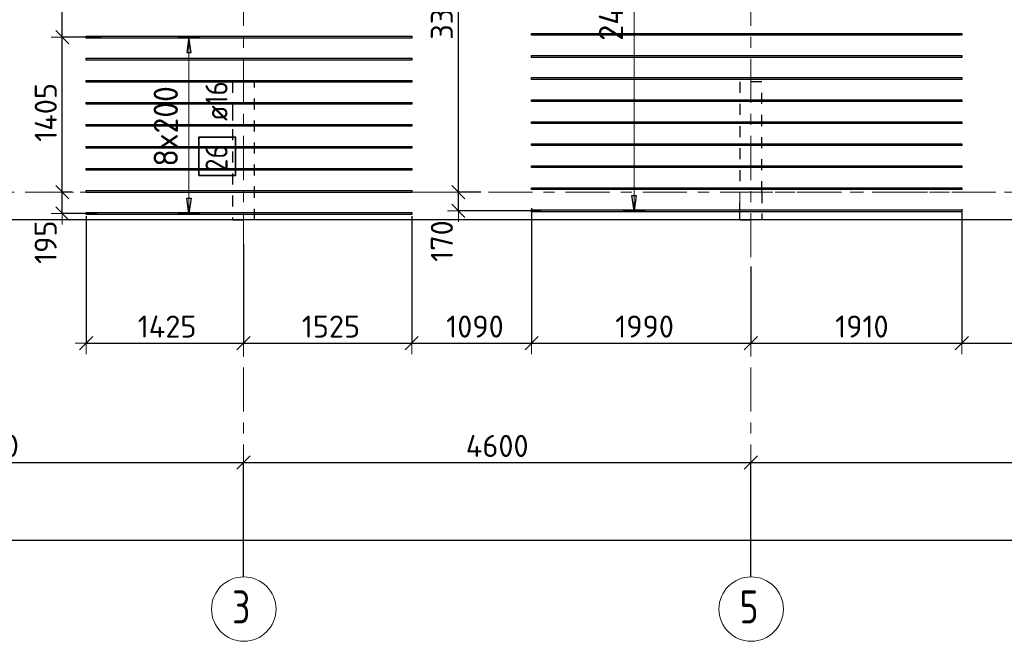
# Model space of a CAD drawing. Header units: metres. Extents: x -38 to 107, y -15 to 21.
# Tile 6 of 167: x 7.12 to 16.05, y -4.07 to 1.56. Entities that reach past the tile are written whole.
import ezdxf

# ---------------------------------------------------------------- set-up
doc = ezdxf.new("R2010")
doc.units = ezdxf.units.M
doc.header["$PDMODE"] = 65
for name, pattern in [('______11', [0.5, 0.4, -0.05, 0, -0.05]), ('______2', [0.0405, 0.03, -0.0105]), ('______3', [0.5, 0.4, -0.1]), ('______5', [1.1, 0.8, -0.1, 0.1, -0.1])]:
    doc.linetypes.add(name, pattern=pattern)
for name, color, linetype, lineweight in [('XR$2$Осевая линия (1)', 7, '______5', 13), ('XR$2$Размерная линия (1)', 7, 'Continuous', 13), ('XR$4$Балка (1)', 7, '______3', 13), ('XR$4$Перекрытие (1)', 7, 'Continuous', 35), ('XR$4$Размерная линия (1)', 7, 'Continuous', 13)]:
    doc.layers.add(name, color=color, linetype=linetype, lineweight=lineweight)
doc.layers.add('XR$4$Арм.стержн.Доп. Арм верхн.зоны Х', color=7, linetype='Continuous', lineweight=35, true_color=0x8c8cff)
doc.layers.add('XR$6$Стена_ бетон несущ.', color=7, linetype='Continuous', lineweight=70, true_color=0xb4b496)
doc.styles.add('ISOCPEUR', font='txt')
doc.dimstyles.new('DIMSTYLE_3', dxfattribs={"dimtxt": 0.2, "dimasz": 0.2, "dimexe": 0, "dimexo": 0, "dimgap": 0.1, "dimtad": 2, "dimdec": 0, "dimlfac": 1000, "dimrnd": 5, "dimzin": 12, "dimdsep": 46, "dimtxsty": 'ISOCPEUR', "dimblk1": 'ALL_ML_STRICH', "dimblk2": 'ALL_ML_STRICH', "dimsah": 1, "dimcen": 0, "dimclrd": 7, "dimclre": 256, "dimclrt": 7, "dimadec": 0, "dimazin": 0, "dimtfac": 1, "dimtdec": 0, "dimtix": 1, "dimtmove": 2, "dimatfit": 3, "dimfxl": 0, "dimtzin": 0, "dimlwd": 0, "dimlwe": -3, "dimarcsym": 0})
doc.dimstyles.new('DIMSTYLE_33', dxfattribs={"dimtxt": 0.2, "dimasz": 0.2, "dimexe": 0, "dimexo": 0, "dimgap": 0.1, "dimtad": 2, "dimdec": 0, "dimlfac": 1000, "dimrnd": 5, "dimzin": 12, "dimdsep": 46, "dimtxsty": 'ISOCPEUR', "dimblk1": 'ALL_ML_STRICH', "dimblk2": 'ALL_ML_STRICH', "dimsah": 1, "dimcen": 0, "dimclrd": 7, "dimclre": 256, "dimclrt": 7, "dimadec": 0, "dimazin": 0, "dimtfac": 1, "dimtdec": 0, "dimtix": 1, "dimtmove": 2, "dimatfit": 3, "dimfxl": 0, "dimtvp": 1.2, "dimtzin": 0, "dimlwd": 0, "dimlwe": -3, "dimarcsym": 0})

# ---------------------------------------------------------------- blocks, each defined once
blk = doc.blocks.new('ALL_ML_STRICH')
at = {"color": 0, "linetype": 'ByBlock', "lineweight": -2}
for p, q in [((0, -0.5), (0, 0.5)), ((-1, 0), (0.5, 0)), ((-0.3, -0.3), (0.3, 0.3))]:
    blk.add_line(p, q, dxfattribs=at)
blk = doc.blocks.new('*D12')
at = {"layer": 'DEFPOINTS', "color": 7, "linetype": 'Continuous', "lineweight": 13, "transparency": 33554687}
for p in [(0.5, -3.1033), (0.5, -3.1563), (61.6, -3.1401)]:
    blk.add_point(p, dxfattribs=at)
at = {"layer": 'XR$2$Размерная линия (1)', "color": 9, "linetype": 'Continuous', "lineweight": -2, "true_color": 0xc7c7c7, "transparency": 33554687}
for p, q in [((0.5, -3.1233), (0.5, -3.1563)), ((61.6, -3.1563), (61.6, -3.1563))]:
    blk.add_line(p, q, dxfattribs=at)
at = {"layer": 'XR$2$Размерная линия (1)', "color": 7, "linetype": 'Continuous', "lineweight": -2, "transparency": 33554687}
blk.add_line((0.5, -3.1563), (61.6, -3.1563), dxfattribs=at)
at = {"layer": 'XR$2$Размерная линия (1)', "color": 7, "linetype": 'Continuous', "lineweight": 13, "transparency": 33554687, "xscale": 0.2, "yscale": 0.2, "zscale": 0.2, "rotation": 180}
blk.add_blockref('ALL_ML_STRICH', (0.5, -3.1563), dxfattribs=at)
at = {"layer": 'XR$2$Размерная линия (1)', "color": 7, "linetype": 'Continuous', "lineweight": 13, "transparency": 33554687, "xscale": 0.2, "yscale": 0.2, "zscale": 0.2}
blk.add_blockref('ALL_ML_STRICH', (61.6, -3.1563), dxfattribs=at)
at = {"layer": 'XR$2$Размерная линия (1)', "color": 7, "linetype": 'Continuous', "lineweight": 13, "transparency": 33554687, "insert": (31.1, -3.0063), "char_height": 0.2, "width": 1, "attachment_point": 5, "style": 'ISOCPEUR'}
blk.add_mtext('\\A1;{61100}', dxfattribs=at)
blk = doc.blocks.new('*D14')
at = {"layer": 'DEFPOINTS', "color": 7, "linetype": 'Continuous', "lineweight": 13, "transparency": 33554687}
for p in [(4.5, -2.452), (4.5, -3.5132), (9.15, -3.5132)]:
    blk.add_point(p, dxfattribs=at)
at = {"layer": 'XR$2$Размерная линия (1)', "color": 9, "linetype": 'Continuous', "lineweight": -2, "true_color": 0xc7c7c7, "transparency": 33554687}
for p, q in [((4.5, -3.4932), (4.5, -2.452)), ((9.15, -3.4932), (9.15, -2.452))]:
    blk.add_line(p, q, dxfattribs=at)
at = {"layer": 'XR$2$Размерная линия (1)', "color": 7, "linetype": 'Continuous', "lineweight": -2, "transparency": 33554687}
blk.add_line((4.5, -2.452), (9.15, -2.452), dxfattribs=at)
at = {"layer": 'XR$2$Размерная линия (1)', "color": 7, "linetype": 'Continuous', "lineweight": 13, "transparency": 33554687, "xscale": 0.2, "yscale": 0.2, "zscale": 0.2, "rotation": 180}
blk.add_blockref('ALL_ML_STRICH', (4.5, -2.452), dxfattribs=at)
at = {"layer": 'XR$2$Размерная линия (1)', "color": 7, "linetype": 'Continuous', "lineweight": 13, "transparency": 33554687, "xscale": 0.2, "yscale": 0.2, "zscale": 0.2}
blk.add_blockref('ALL_ML_STRICH', (9.15, -2.452), dxfattribs=at)
at = {"layer": 'XR$2$Размерная линия (1)', "color": 7, "linetype": 'Continuous', "lineweight": 13, "transparency": 33554687, "insert": (6.825, -2.302), "char_height": 0.2, "width": 0.8, "attachment_point": 5, "style": 'ISOCPEUR'}
blk.add_mtext('\\A1;{4650}', dxfattribs=at)
blk = doc.blocks.new('*D15')
at = {"layer": 'DEFPOINTS', "color": 7, "linetype": 'Continuous', "lineweight": 13, "transparency": 33554687}
for p in [(9.15, -2.452), (9.15, -3.5132), (13.75, -3.5132)]:
    blk.add_point(p, dxfattribs=at)
at = {"layer": 'XR$2$Размерная линия (1)', "color": 9, "linetype": 'Continuous', "lineweight": -2, "true_color": 0xc7c7c7, "transparency": 33554687}
for p, q in [((9.15, -3.4932), (9.15, -2.452)), ((13.75, -3.4932), (13.75, -2.452))]:
    blk.add_line(p, q, dxfattribs=at)
at = {"layer": 'XR$2$Размерная линия (1)', "color": 7, "linetype": 'Continuous', "lineweight": -2, "transparency": 33554687}
blk.add_line((9.15, -2.452), (13.75, -2.452), dxfattribs=at)
at = {"layer": 'XR$2$Размерная линия (1)', "color": 7, "linetype": 'Continuous', "lineweight": 13, "transparency": 33554687, "xscale": 0.2, "yscale": 0.2, "zscale": 0.2, "rotation": 180}
blk.add_blockref('ALL_ML_STRICH', (9.15, -2.452), dxfattribs=at)
at = {"layer": 'XR$2$Размерная линия (1)', "color": 7, "linetype": 'Continuous', "lineweight": 13, "transparency": 33554687, "xscale": 0.2, "yscale": 0.2, "zscale": 0.2}
blk.add_blockref('ALL_ML_STRICH', (13.75, -2.452), dxfattribs=at)
at = {"layer": 'XR$2$Размерная линия (1)', "color": 7, "linetype": 'Continuous', "lineweight": 13, "transparency": 33554687, "insert": (11.45, -2.302), "char_height": 0.2, "width": 0.8, "attachment_point": 5, "style": 'ISOCPEUR'}
blk.add_mtext('\\A1;{4600}', dxfattribs=at)
blk = doc.blocks.new('*D16')
at = {"layer": 'DEFPOINTS', "color": 7, "linetype": 'Continuous', "lineweight": 13, "transparency": 33554687}
for p in [(13.75, -2.452), (13.75, -3.5132), (19.45, -3.6075)]:
    blk.add_point(p, dxfattribs=at)
at = {"layer": 'XR$2$Размерная линия (1)', "color": 9, "linetype": 'Continuous', "lineweight": -2, "true_color": 0xc7c7c7, "transparency": 33554687}
for p, q in [((13.75, -3.4932), (13.75, -2.452)), ((19.45, -3.5875), (19.45, -2.452))]:
    blk.add_line(p, q, dxfattribs=at)
at = {"layer": 'XR$2$Размерная линия (1)', "color": 7, "linetype": 'Continuous', "lineweight": -2, "transparency": 33554687}
blk.add_line((13.75, -2.452), (19.45, -2.452), dxfattribs=at)
at = {"layer": 'XR$2$Размерная линия (1)', "color": 7, "linetype": 'Continuous', "lineweight": 13, "transparency": 33554687, "xscale": 0.2, "yscale": 0.2, "zscale": 0.2, "rotation": 180}
blk.add_blockref('ALL_ML_STRICH', (13.75, -2.452), dxfattribs=at)
at = {"layer": 'XR$2$Размерная линия (1)', "color": 7, "linetype": 'Continuous', "lineweight": 13, "transparency": 33554687, "xscale": 0.2, "yscale": 0.2, "zscale": 0.2}
blk.add_blockref('ALL_ML_STRICH', (19.45, -2.452), dxfattribs=at)
at = {"layer": 'XR$2$Размерная линия (1)', "color": 7, "linetype": 'Continuous', "lineweight": 13, "transparency": 33554687, "insert": (16.61, -2.302), "char_height": 0.2, "width": 0.8, "attachment_point": 5, "style": 'ISOCPEUR'}
blk.add_mtext('\\A1;{5700}', dxfattribs=at)
blk = doc.blocks.new('*D272')
at = {"layer": 'DEFPOINTS', "color": 7, "linetype": 'Continuous', "lineweight": 13, "transparency": 33554687}
for p in [(7.6128, 0), (7.5076, -0.1936), (7.8432, -0.1936)]:
    blk.add_point(p, dxfattribs=at)
at = {"layer": 'XR$4$Размерная линия (1)', "color": 9, "linetype": 'Continuous', "lineweight": -2, "true_color": 0xc7c7c7, "transparency": 33554687}
for p, q in [((7.5928, 0), (7.5076, 0)), ((7.8232, -0.1936), (7.5076, -0.1936))]:
    blk.add_line(p, q, dxfattribs=at)
at = {"layer": 'XR$4$Размерная линия (1)', "color": 7, "linetype": 'Continuous', "lineweight": -2, "transparency": 33554687}
blk.add_line((7.5076, -0.1936), (7.5076, 0), dxfattribs=at)
at = {"layer": 'XR$4$Размерная линия (1)', "color": 7, "linetype": 'Continuous', "lineweight": 13, "transparency": 33554687, "xscale": 0.2, "yscale": 0.2, "zscale": 0.2}
for p, rotation in [((7.5076, 0), 90), ((7.5076, -0.1936), 270)]:
    blk.add_blockref('ALL_ML_STRICH', p, dxfattribs=dict(at, rotation=rotation))
at = {"layer": 'XR$4$Размерная линия (1)', "color": 7, "linetype": 'Continuous', "lineweight": 13, "transparency": 33554687, "insert": (7.3565, -0.4545), "char_height": 0.2, "width": 0.6, "attachment_point": 5, "rotation": 90, "style": 'ISOCPEUR'}
blk.add_mtext('\\A1;{195}', dxfattribs=at)
blk = doc.blocks.new('*D273')
at = {"layer": 'DEFPOINTS', "color": 7, "linetype": 'Continuous', "lineweight": 13, "transparency": 33554687}
for p in [(7.8804, 1.4064), (7.5076, 0), (7.6128, 0)]:
    blk.add_point(p, dxfattribs=at)
at = {"layer": 'XR$4$Размерная линия (1)', "color": 9, "linetype": 'Continuous', "lineweight": -2, "true_color": 0xc7c7c7, "transparency": 33554687}
for p, q in [((7.8604, 1.4064), (7.5076, 1.4064)), ((7.5928, 0), (7.5076, 0))]:
    blk.add_line(p, q, dxfattribs=at)
at = {"layer": 'XR$4$Размерная линия (1)', "color": 7, "linetype": 'Continuous', "lineweight": -2, "transparency": 33554687}
blk.add_line((7.5076, 0), (7.5076, 1.4064), dxfattribs=at)
at = {"layer": 'XR$4$Размерная линия (1)', "color": 7, "linetype": 'Continuous', "lineweight": 13, "transparency": 33554687, "xscale": 0.2, "yscale": 0.2, "zscale": 0.2}
for p, rotation in [((7.5076, 1.4064), 90), ((7.5076, 0), 270)]:
    blk.add_blockref('ALL_ML_STRICH', p, dxfattribs=dict(at, rotation=rotation))
at = {"layer": 'XR$4$Размерная линия (1)', "color": 7, "linetype": 'Continuous', "lineweight": 13, "transparency": 33554687, "insert": (7.3576, 0.7232), "char_height": 0.2, "width": 0.8, "attachment_point": 5, "rotation": 90, "style": 'ISOCPEUR'}
blk.add_mtext('\\A1;{1405}', dxfattribs=at)
blk = doc.blocks.new('*D274')
at = {"layer": 'DEFPOINTS', "color": 7, "linetype": 'Continuous', "lineweight": 13, "transparency": 33554687}
for p in [(8.1561, 2.3663), (7.5076, 1.4064), (7.8804, 1.4064)]:
    blk.add_point(p, dxfattribs=at)
at = {"layer": 'XR$4$Размерная линия (1)', "color": 9, "linetype": 'Continuous', "lineweight": -2, "true_color": 0xc7c7c7, "transparency": 33554687}
for p, q in [((8.1361, 2.3663), (7.5076, 2.3663)), ((7.8604, 1.4064), (7.5076, 1.4064))]:
    blk.add_line(p, q, dxfattribs=at)
at = {"layer": 'XR$4$Размерная линия (1)', "color": 7, "linetype": 'Continuous', "lineweight": -2, "transparency": 33554687}
blk.add_line((7.5076, 1.4064), (7.5076, 2.3663), dxfattribs=at)
at = {"layer": 'XR$4$Размерная линия (1)', "color": 7, "linetype": 'Continuous', "lineweight": 13, "transparency": 33554687, "xscale": 0.2, "yscale": 0.2, "zscale": 0.2}
for p, rotation in [((7.5076, 2.3663), 90), ((7.5076, 1.4064), 270)]:
    blk.add_blockref('ALL_ML_STRICH', p, dxfattribs=dict(at, rotation=rotation))
at = {"layer": 'XR$4$Размерная линия (1)', "color": 7, "linetype": 'Continuous', "lineweight": 13, "transparency": 33554687, "insert": (7.3576, 1.8963), "char_height": 0.2, "width": 0.6, "attachment_point": 5, "rotation": 90, "style": 'ISOCPEUR'}
blk.add_mtext('\\A1;{960}', dxfattribs=at)
blk = doc.blocks.new('*D343')
at = {"layer": 'DEFPOINTS', "color": 7, "linetype": 'Continuous', "lineweight": 13, "transparency": 33554687}
for p in [(11.3212, 0), (11.098, -0.1691), (11.864, -0.1691)]:
    blk.add_point(p, dxfattribs=at)
at = {"layer": 'XR$4$Размерная линия (1)', "color": 9, "linetype": 'Continuous', "lineweight": -2, "true_color": 0xc7c7c7, "transparency": 33554687}
for p, q in [((11.3012, 0), (11.098, 0)), ((11.844, -0.1691), (11.098, -0.1691))]:
    blk.add_line(p, q, dxfattribs=at)
at = {"layer": 'XR$4$Размерная линия (1)', "color": 7, "linetype": 'Continuous', "lineweight": -2, "transparency": 33554687}
blk.add_line((11.098, -0.1691), (11.098, 0), dxfattribs=at)
at = {"layer": 'XR$4$Размерная линия (1)', "color": 7, "linetype": 'Continuous', "lineweight": 13, "transparency": 33554687, "xscale": 0.2, "yscale": 0.2, "zscale": 0.2}
for p, rotation in [((11.098, 0), 90), ((11.098, -0.1691), 270)]:
    blk.add_blockref('ALL_ML_STRICH', p, dxfattribs=dict(at, rotation=rotation))
at = {"layer": 'XR$4$Размерная линия (1)', "color": 7, "linetype": 'Continuous', "lineweight": 13, "transparency": 33554687, "insert": (10.9482, -0.4437), "char_height": 0.2, "width": 0.6, "attachment_point": 5, "rotation": 90, "style": 'ISOCPEUR'}
blk.add_mtext('\\A1;{170}', dxfattribs=at)
blk = doc.blocks.new('*D344')
at = {"layer": 'DEFPOINTS', "color": 7, "linetype": 'Continuous', "lineweight": 13, "transparency": 33554687}
for p in [(11.3184, 3.3), (11.098, 0), (11.3212, 0)]:
    blk.add_point(p, dxfattribs=at)
at = {"layer": 'XR$4$Размерная линия (1)', "color": 9, "linetype": 'Continuous', "lineweight": -2, "true_color": 0xc7c7c7, "transparency": 33554687}
for p, q in [((11.2984, 3.3), (11.098, 3.3)), ((11.3012, 0), (11.098, 0))]:
    blk.add_line(p, q, dxfattribs=at)
at = {"layer": 'XR$4$Размерная линия (1)', "color": 7, "linetype": 'Continuous', "lineweight": -2, "transparency": 33554687}
blk.add_line((11.098, 0), (11.098, 3.3), dxfattribs=at)
at = {"layer": 'XR$4$Размерная линия (1)', "color": 7, "linetype": 'Continuous', "lineweight": 13, "transparency": 33554687, "xscale": 0.2, "yscale": 0.2, "zscale": 0.2}
for p, rotation in [((11.098, 3.3), 90), ((11.098, 0), 270)]:
    blk.add_blockref('ALL_ML_STRICH', p, dxfattribs=dict(at, rotation=rotation))
at = {"layer": 'XR$4$Размерная линия (1)', "color": 7, "linetype": 'Continuous', "lineweight": 13, "transparency": 33554687, "insert": (10.948, 1.66), "char_height": 0.2, "width": 0.8, "attachment_point": 5, "rotation": 90, "style": 'ISOCPEUR'}
blk.add_mtext('\\A1;{3300}', dxfattribs=at)
blk = doc.blocks.new('*D557')
at = {"layer": 'DEFPOINTS', "color": 7, "linetype": 'Continuous', "lineweight": 13, "transparency": 33554687}
for p in [(7.7247, -0.1974), (9.15, -0.4509), (7.7247, -1.369)]:
    blk.add_point(p, dxfattribs=at)
at = {"layer": 'XR$4$Размерная линия (1)', "color": 9, "linetype": 'Continuous', "lineweight": -2, "true_color": 0xc7c7c7, "transparency": 33554687}
for p, q in [((7.7247, -0.2174), (7.7247, -1.369)), ((9.15, -0.4709), (9.15, -1.369))]:
    blk.add_line(p, q, dxfattribs=at)
at = {"layer": 'XR$4$Размерная линия (1)', "color": 7, "linetype": 'Continuous', "lineweight": -2, "transparency": 33554687}
blk.add_line((7.7247, -1.369), (9.15, -1.369), dxfattribs=at)
at = {"layer": 'XR$4$Размерная линия (1)', "color": 7, "linetype": 'Continuous', "lineweight": 13, "transparency": 33554687, "xscale": 0.2, "yscale": 0.2, "zscale": 0.2, "rotation": 180}
blk.add_blockref('ALL_ML_STRICH', (7.7247, -1.369), dxfattribs=at)
at = {"layer": 'XR$4$Размерная линия (1)', "color": 7, "linetype": 'Continuous', "lineweight": 13, "transparency": 33554687, "xscale": 0.2, "yscale": 0.2, "zscale": 0.2}
blk.add_blockref('ALL_ML_STRICH', (9.15, -1.369), dxfattribs=at)
at = {"layer": 'XR$4$Размерная линия (1)', "color": 7, "linetype": 'Continuous', "lineweight": 13, "transparency": 33554687, "insert": (8.4574, -1.219), "char_height": 0.2, "width": 0.8, "attachment_point": 5, "style": 'ISOCPEUR'}
blk.add_mtext('\\A1;{1425}', dxfattribs=at)
blk = doc.blocks.new('*D558')
at = {"layer": 'DEFPOINTS', "color": 7, "linetype": 'Continuous', "lineweight": 13, "transparency": 33554687}
for p in [(10.6747, -0.1974), (9.15, -0.4509), (9.15, -1.369)]:
    blk.add_point(p, dxfattribs=at)
at = {"layer": 'XR$4$Размерная линия (1)', "color": 9, "linetype": 'Continuous', "lineweight": -2, "true_color": 0xc7c7c7, "transparency": 33554687}
for p, q in [((10.6747, -0.2174), (10.6747, -1.369)), ((9.15, -0.4709), (9.15, -1.369))]:
    blk.add_line(p, q, dxfattribs=at)
at = {"layer": 'XR$4$Размерная линия (1)', "color": 7, "linetype": 'Continuous', "lineweight": -2, "transparency": 33554687}
blk.add_line((9.15, -1.369), (10.6747, -1.369), dxfattribs=at)
at = {"layer": 'XR$4$Размерная линия (1)', "color": 7, "linetype": 'Continuous', "lineweight": 13, "transparency": 33554687, "xscale": 0.2, "yscale": 0.2, "zscale": 0.2, "rotation": 180}
blk.add_blockref('ALL_ML_STRICH', (9.15, -1.369), dxfattribs=at)
at = {"layer": 'XR$4$Размерная линия (1)', "color": 7, "linetype": 'Continuous', "lineweight": 13, "transparency": 33554687, "xscale": 0.2, "yscale": 0.2, "zscale": 0.2}
blk.add_blockref('ALL_ML_STRICH', (10.6747, -1.369), dxfattribs=at)
at = {"layer": 'XR$4$Размерная линия (1)', "color": 7, "linetype": 'Continuous', "lineweight": 13, "transparency": 33554687, "insert": (9.9424, -1.219), "char_height": 0.2, "width": 0.8, "attachment_point": 5, "style": 'ISOCPEUR'}
blk.add_mtext('\\A1;{1525}', dxfattribs=at)
blk = doc.blocks.new('*D559')
at = {"layer": 'DEFPOINTS', "color": 7, "linetype": 'Continuous', "lineweight": 13, "transparency": 33554687}
for p in [(11.7623, -0.126), (10.6747, -0.1974), (10.6747, -1.369)]:
    blk.add_point(p, dxfattribs=at)
at = {"layer": 'XR$4$Размерная линия (1)', "color": 9, "linetype": 'Continuous', "lineweight": -2, "true_color": 0xc7c7c7, "transparency": 33554687}
for p, q in [((11.7623, -0.146), (11.7623, -1.369)), ((10.6747, -0.2174), (10.6747, -1.369))]:
    blk.add_line(p, q, dxfattribs=at)
at = {"layer": 'XR$4$Размерная линия (1)', "color": 7, "linetype": 'Continuous', "lineweight": -2, "transparency": 33554687}
blk.add_line((10.6747, -1.369), (11.7623, -1.369), dxfattribs=at)
at = {"layer": 'XR$4$Размерная линия (1)', "color": 7, "linetype": 'Continuous', "lineweight": 13, "transparency": 33554687, "xscale": 0.2, "yscale": 0.2, "zscale": 0.2, "rotation": 180}
blk.add_blockref('ALL_ML_STRICH', (10.6747, -1.369), dxfattribs=at)
at = {"layer": 'XR$4$Размерная линия (1)', "color": 7, "linetype": 'Continuous', "lineweight": 13, "transparency": 33554687, "xscale": 0.2, "yscale": 0.2, "zscale": 0.2}
blk.add_blockref('ALL_ML_STRICH', (11.7623, -1.369), dxfattribs=at)
at = {"layer": 'XR$4$Размерная линия (1)', "color": 7, "linetype": 'Continuous', "lineweight": 13, "transparency": 33554687, "insert": (11.2485, -1.219), "char_height": 0.2, "width": 0.8, "attachment_point": 5, "style": 'ISOCPEUR'}
blk.add_mtext('\\A1;{1090}', dxfattribs=at)
blk = doc.blocks.new('*D560')
at = {"layer": 'DEFPOINTS', "color": 7, "linetype": 'Continuous', "lineweight": 13, "transparency": 33554687}
for p in [(11.7623, -0.126), (13.75, -0.6531), (11.7623, -1.369)]:
    blk.add_point(p, dxfattribs=at)
at = {"layer": 'XR$4$Размерная линия (1)', "color": 9, "linetype": 'Continuous', "lineweight": -2, "true_color": 0xc7c7c7, "transparency": 33554687}
for p, q in [((11.7623, -0.146), (11.7623, -1.369)), ((13.75, -0.6731), (13.75, -1.369))]:
    blk.add_line(p, q, dxfattribs=at)
at = {"layer": 'XR$4$Размерная линия (1)', "color": 7, "linetype": 'Continuous', "lineweight": -2, "transparency": 33554687}
blk.add_line((11.7623, -1.369), (13.75, -1.369), dxfattribs=at)
at = {"layer": 'XR$4$Размерная линия (1)', "color": 7, "linetype": 'Continuous', "lineweight": 13, "transparency": 33554687, "xscale": 0.2, "yscale": 0.2, "zscale": 0.2, "rotation": 180}
blk.add_blockref('ALL_ML_STRICH', (11.7623, -1.369), dxfattribs=at)
at = {"layer": 'XR$4$Размерная линия (1)', "color": 7, "linetype": 'Continuous', "lineweight": 13, "transparency": 33554687, "xscale": 0.2, "yscale": 0.2, "zscale": 0.2}
blk.add_blockref('ALL_ML_STRICH', (13.75, -1.369), dxfattribs=at)
at = {"layer": 'XR$4$Размерная линия (1)', "color": 7, "linetype": 'Continuous', "lineweight": 13, "transparency": 33554687, "insert": (12.7861, -1.219), "char_height": 0.2, "width": 0.8, "attachment_point": 5, "style": 'ISOCPEUR'}
blk.add_mtext('\\A1;{1990}', dxfattribs=at)
blk = doc.blocks.new('*D561')
at = {"layer": 'DEFPOINTS', "color": 7, "linetype": 'Continuous', "lineweight": 13, "transparency": 33554687}
for p in [(15.6623, -0.1338), (13.75, -0.6531), (13.75, -1.369)]:
    blk.add_point(p, dxfattribs=at)
at = {"layer": 'XR$4$Размерная линия (1)', "color": 9, "linetype": 'Continuous', "lineweight": -2, "true_color": 0xc7c7c7, "transparency": 33554687}
for p, q in [((15.6623, -0.1538), (15.6623, -1.369)), ((13.75, -0.6731), (13.75, -1.369))]:
    blk.add_line(p, q, dxfattribs=at)
at = {"layer": 'XR$4$Размерная линия (1)', "color": 7, "linetype": 'Continuous', "lineweight": -2, "transparency": 33554687}
blk.add_line((13.75, -1.369), (15.6623, -1.369), dxfattribs=at)
at = {"layer": 'XR$4$Размерная линия (1)', "color": 7, "linetype": 'Continuous', "lineweight": 13, "transparency": 33554687, "xscale": 0.2, "yscale": 0.2, "zscale": 0.2, "rotation": 180}
blk.add_blockref('ALL_ML_STRICH', (13.75, -1.369), dxfattribs=at)
at = {"layer": 'XR$4$Размерная линия (1)', "color": 7, "linetype": 'Continuous', "lineweight": 13, "transparency": 33554687, "xscale": 0.2, "yscale": 0.2, "zscale": 0.2}
blk.add_blockref('ALL_ML_STRICH', (15.6623, -1.369), dxfattribs=at)
at = {"layer": 'XR$4$Размерная линия (1)', "color": 7, "linetype": 'Continuous', "lineweight": 13, "transparency": 33554687, "insert": (14.7561, -1.219), "char_height": 0.2, "width": 0.8, "attachment_point": 5, "style": 'ISOCPEUR'}
blk.add_mtext('\\A1;{1910}', dxfattribs=at)
blk = doc.blocks.new('*D562')
at = {"layer": 'DEFPOINTS', "color": 7, "linetype": 'Continuous', "lineweight": 13, "transparency": 33554687}
for p in [(15.6623, -0.1338), (17.8841, -0.1548), (15.6623, -1.369)]:
    blk.add_point(p, dxfattribs=at)
at = {"layer": 'XR$4$Размерная линия (1)', "color": 9, "linetype": 'Continuous', "lineweight": -2, "true_color": 0xc7c7c7, "transparency": 33554687}
for p, q in [((15.6623, -0.1538), (15.6623, -1.369)), ((17.8841, -0.1748), (17.8841, -1.369))]:
    blk.add_line(p, q, dxfattribs=at)
at = {"layer": 'XR$4$Размерная линия (1)', "color": 7, "linetype": 'Continuous', "lineweight": -2, "transparency": 33554687}
blk.add_line((15.6623, -1.369), (17.8841, -1.369), dxfattribs=at)
at = {"layer": 'XR$4$Размерная линия (1)', "color": 7, "linetype": 'Continuous', "lineweight": 13, "transparency": 33554687, "xscale": 0.2, "yscale": 0.2, "zscale": 0.2, "rotation": 180}
blk.add_blockref('ALL_ML_STRICH', (15.6623, -1.369), dxfattribs=at)
at = {"layer": 'XR$4$Размерная линия (1)', "color": 7, "linetype": 'Continuous', "lineweight": 13, "transparency": 33554687, "xscale": 0.2, "yscale": 0.2, "zscale": 0.2}
blk.add_blockref('ALL_ML_STRICH', (17.8841, -1.369), dxfattribs=at)
at = {"layer": 'XR$4$Размерная линия (1)', "color": 7, "linetype": 'Continuous', "lineweight": 13, "transparency": 33554687, "insert": (16.7832, -1.219), "char_height": 0.2, "width": 0.8, "attachment_point": 5, "style": 'ISOCPEUR'}
blk.add_mtext('\\A1;{2220}', dxfattribs=at)

msp = doc.modelspace()

# ---------------------------------------------------------------- linework, layer by layer
at = {"layer": 'XR$2$Осевая линия (1)', "color": 253, "linetype": '______11', "lineweight": 13, "true_color": 0xa0a0a0, "transparency": 33554687}
for p, q in [((9.15, -3.39), (9.15, 19.78)), ((13.75, -3.39), (13.75, 8.13)), ((-2.63, 0), (62.6, 0))]:
    msp.add_line(p, q, dxfattribs=at)
at = {"layer": 'XR$2$Осевая линия (1)', "color": 7, "linetype": 'Continuous', "lineweight": 13, "transparency": 33554687}
for centre in [(9.1524, -3.7819), (13.7524, -3.7819)]:
    msp.add_circle(centre, 0.2924, dxfattribs=at)
at = {"layer": 'XR$4$Арм.стержн.Доп. Арм верхн.зоны Х', "color": 7, "linetype": 'Continuous', "lineweight": 13, "transparency": 33554687}
for p, q in [((12.6911, -0.1691), (12.6911, 4.6309)), ((8.6553, 1.4064), (8.6553, 1.4064)), ((8.6553, -0.1936), (8.6553, 1.4064)), ((12.6911, -0.1691), (12.6911, -0.1691)), ((8.6553, -0.1936), (8.6553, -0.1936))]:
    msp.add_line(p, q, dxfattribs=at)
at = {"layer": 'XR$4$Арм.стержн.Доп. Арм верхн.зоны Х', "color": 253, "linetype": 'Continuous', "lineweight": -3, "true_color": 0xa0a0a0, "transparency": 33554687}
for p, q in [((8.6553, 1.4064), (8.5553, 1.4064)), ((8.6553, 1.4064), (8.7553, 1.4064)), ((12.6911, -0.1691), (12.5911, -0.1691)), ((12.6911, -0.1691), (12.7911, -0.1691)), ((8.6553, -0.1936), (8.5553, -0.1936)), ((8.6553, -0.1936), (8.7553, -0.1936))]:
    msp.add_line(p, q, dxfattribs=at)
at = {"layer": 'XR$4$Арм.стержн.Доп. Арм верхн.зоны Х', "color": 7, "linetype": 'Continuous', "lineweight": 25, "transparency": 33554687}
for p, q in [((8.6553, 1.4064), (8.6353, 1.2664)), ((8.6753, 1.2664), (8.6553, 1.4064)), ((8.6353, 1.2664), (8.6753, 1.2664)), ((8.6553, -0.1936), (8.6353, -0.0536)), ((8.6353, -0.0536), (8.6753, -0.0536)), ((8.6753, -0.0536), (8.6553, -0.1936)), ((12.6911, -0.1691), (12.6711, -0.0291)), ((12.6711, -0.0291), (12.7111, -0.0291)), ((12.7111, -0.0291), (12.6911, -0.1691))]:
    msp.add_line(p, q, dxfattribs=at)
for points in [[(15.6623, 1.4229), (11.7623, 1.4229), (11.7623, 1.4389), (15.6623, 1.4389), (15.6623, 1.4229)], [(10.6747, 1.3984), (7.7247, 1.3984), (7.7247, 1.4144), (10.6747, 1.4144), (10.6747, 1.3984)], [(10.6747, 1.1984), (7.7247, 1.1984), (7.7247, 1.2144), (10.6747, 1.2144), (10.6747, 1.1984)], [(15.6623, 1.2229), (11.7623, 1.2229), (11.7623, 1.2389), (15.6623, 1.2389), (15.6623, 1.2229)], [(10.6747, 0.9984), (7.7247, 0.9984), (7.7247, 1.0144), (10.6747, 1.0144), (10.6747, 0.9984)], [(15.6623, 1.0229), (11.7623, 1.0229), (11.7623, 1.0389), (15.6623, 1.0389), (15.6623, 1.0229)], [(10.6747, 0.7984), (7.7247, 0.7984), (7.7247, 0.8144), (10.6747, 0.8144), (10.6747, 0.7984)], [(15.6623, 0.8229), (11.7623, 0.8229), (11.7623, 0.8389), (15.6623, 0.8389), (15.6623, 0.8229)], [(15.6623, 0.6229), (11.7623, 0.6229), (11.7623, 0.6389), (15.6623, 0.6389), (15.6623, 0.6229)], [(10.6747, 0.5984), (7.7247, 0.5984), (7.7247, 0.6144), (10.6747, 0.6144), (10.6747, 0.5984)], [(10.6747, 0.3984), (7.7247, 0.3984), (7.7247, 0.4144), (10.6747, 0.4144), (10.6747, 0.3984)], [(15.6623, 0.4229), (11.7623, 0.4229), (11.7623, 0.4389), (15.6623, 0.4389), (15.6623, 0.4229)], [(10.6747, 0.1984), (7.7247, 0.1984), (7.7247, 0.2144), (10.6747, 0.2144), (10.6747, 0.1984)], [(15.6623, 0.2229), (11.7623, 0.2229), (11.7623, 0.2389), (15.6623, 0.2389), (15.6623, 0.2229)], [(10.6747, -0.0016), (7.7247, -0.0016), (7.7247, 0.0144), (10.6747, 0.0144), (10.6747, -0.0016)], [(15.6623, 0.0229), (11.7623, 0.0229), (11.7623, 0.0389), (15.6623, 0.0389), (15.6623, 0.0229)], [(15.6623, -0.1771), (11.7623, -0.1771), (11.7623, -0.1611), (15.6623, -0.1611), (15.6623, -0.1771)], [(10.6747, -0.2016), (7.7247, -0.2016), (7.7247, -0.1856), (10.6747, -0.1856), (10.6747, -0.2016)]]:
    msp.add_lwpolyline(points, dxfattribs=at)
at = {"layer": 'XR$4$Арм.стержн.Доп. Арм верхн.зоны Х', "color": 7, "linetype": 'Continuous', "lineweight": 35, "transparency": 33554687}
msp.add_lwpolyline([(9.0786, 0.1525), (9.0786, 0.4991), (8.7453, 0.4991), (8.7453, 0.1525), (9.0786, 0.1525)], dxfattribs=at)
at = {"layer": 'XR$4$Балка (1)', "color": 7, "linetype": '______2', "lineweight": 18, "transparency": 33554687}
for p, q in [((13.6501, 0.0002), (13.6501, -0.2498)), ((19.55, 0.0002), (13.6501, 0.0002))]:
    msp.add_line(p, q, dxfattribs=at)
at = {"layer": 'XR$4$Перекрытие (1)', "color": 7, "linetype": 'Continuous', "lineweight": 25, "transparency": 33554687}
for p, q in [((13.6501, -0.2498), (0.25, -0.2498)), ((13.6501, -0.2498), (13.6501, -0.2498)), ((16.1997, -0.2498), (13.6501, -0.2498))]:
    msp.add_line(p, q, dxfattribs=at)
at = {"layer": 'XR$6$Стена_ бетон несущ.', "color": 253, "linetype": '______2', "lineweight": -3, "true_color": 0xa0a0a0, "transparency": 33554687}
for p, q in [((9.25, 1), (9.05, 1)), ((9.05, 1), (9.05, 0.75)), ((9.25, 0.75), (9.25, 1)), ((13.85, 1), (13.65, 1)), ((13.65, 1), (13.65, 0)), ((13.85, 0), (13.85, 1)), ((9.05, 0.75), (9.05, 0.5702)), ((9.25, -0.25), (9.25, 0.75)), ((9.05, 0.5702), (9.05, -0.25)), ((13.65, 0), (13.6501, 0)), ((13.6501, -0.194), (13.6501, 0)), ((13.85, 0), (13.85, -0.194)), ((9.05, -0.25), (9.25, -0.25)), ((13.6501, -0.25), (13.6501, -0.194)), ((13.6501, -0.25), (13.85, -0.25)), ((13.85, -0.194), (13.85, -0.25))]:
    msp.add_line(p, q, dxfattribs=at)

# ---------------------------------------------------------------- texts
at = {"layer": 'XR$2$Осевая линия (1)', "color": 7, "linetype": 'Continuous', "lineweight": 13, "transparency": 33554687, "char_height": 0.3, "width": 0.326407, "attachment_point": 7, "style": 'ISOCPEUR'}
for s, insert in [('\\W0.78;3', (9.0474, -3.9124)), ('\\W0.78;5', (13.6474, -3.9124))]:
    msp.add_mtext(s, dxfattribs=dict(at, insert=insert))
at = {"layer": 'XR$4$Арм.стержн.Доп. Арм верхн.зоны Х', "color": 7, "linetype": 'Continuous', "lineweight": 13, "transparency": 33554687, "char_height": 0.22, "attachment_point": 7, "rotation": 90, "style": 'ISOCPEUR'}
for s, insert, width in [('\\W0.97;24x200=4800', (12.5911, 1.3729), 1.843941), ('\\W0.95;8x200', (8.5553, 0.2324), 0.873359)]:
    msp.add_mtext(s, dxfattribs=dict(at, insert=insert, width=width))
at = {"layer": 'XR$4$Арм.стержн.Доп. Арм верхн.зоны Х', "color": 7, "linetype": 'Continuous', "lineweight": 25, "transparency": 33554687, "char_height": 0.2, "attachment_point": 7, "rotation": 90, "style": 'ISOCPEUR'}
for s, insert, width in [('\\W0.89; ø16 ', (9.0053, 0.5325), 0.749105), ('\\W0.87;26', (9.0053, 0.1858), 0.367208)]:
    msp.add_mtext(s, dxfattribs=dict(at, insert=insert, width=width))

# ---------------------------------------------------------------- dimensions: what is measured, and where the dimension line sits
at = {"layer": 'XR$2$Размерная линия (1)', "color": 7, "linetype": 'Continuous', "lineweight": 13, "transparency": 33554687}
for base, p1, p2, picture, middle in [((9.15, -2.452), (4.5, -3.4932), (9.15, -3.4932), '*D14', (6.825, -2.302)), ((13.75, -2.452), (9.15, -3.4932), (13.75, -3.4932), '*D15', (11.45, -2.302)), ((19.45, -2.452), (13.75, -3.4932), (19.45, -3.5875), '*D16', (16.61, -2.302)), ((61.6, -3.1563), (0.5, -3.1233), (61.6, -3.1563), '*D12', (31.1, -3.0063))]:
    dim = msp.add_linear_dim(base=base, p1=p1, p2=p2, dimstyle='DIMSTYLE_3', override={"dimpost": '<>', "dimclrd": 7, "dimclre": 9, "dimclrt": 7, "dimlwd": 0, "dimlwe": 65533}, dxfattribs=at)
    dim.commit()
    dim.dimension.update_dxf_attribs({"geometry": picture, "text_midpoint": middle, "dimtype": 160})
at = {"layer": 'XR$4$Размерная линия (1)', "color": 7, "linetype": 'Continuous', "lineweight": 13, "transparency": 33554687}
for base, p1, p2, dimstyle, picture, middle in [((11.098, 3.3), (11.3012, 0), (11.2984, 3.3), 'DIMSTYLE_3', '*D344', (10.948, 1.66)), ((7.5076, 2.3663), (7.8604, 1.4064), (8.1361, 2.3663), 'DIMSTYLE_3', '*D274', (7.3576, 1.8963)), ((7.5076, 1.4064), (7.5928, 0), (7.8604, 1.4064), 'DIMSTYLE_3', '*D273', (7.3576, 0.7232)), ((7.5076, 0), (7.8232, -0.1936), (7.5928, 0), 'DIMSTYLE_33', '*D272', (7.3565, -0.4545)), ((11.098, 0), (11.844, -0.1691), (11.3012, 0), 'DIMSTYLE_33', '*D343', (10.9482, -0.4437))]:
    dim = msp.add_linear_dim(base=base, p1=p1, p2=p2, angle=90, dimstyle=dimstyle, override={"dimpost": '<>', "dimclrd": 7, "dimclre": 9, "dimclrt": 7, "dimlwd": 0, "dimlwe": 65533}, dxfattribs=at)
    dim.commit()
    dim.dimension.update_dxf_attribs({"geometry": picture, "text_midpoint": middle, "dimtype": 160})
for base, p1, p2, picture, middle in [((11.7623, -1.369), (10.6747, -0.2174), (11.7623, -0.146), '*D559', (11.2485, -1.219)), ((13.75, -1.369), (11.7623, -0.146), (13.75, -0.6731), '*D560', (12.7861, -1.219)), ((15.6623, -1.369), (13.75, -0.6731), (15.6623, -0.1538), '*D561', (14.7561, -1.219)), ((17.8841, -1.369), (15.6623, -0.1538), (17.8841, -0.1748), '*D562', (16.7832, -1.219)), ((9.15, -1.369), (7.7247, -0.2174), (9.15, -0.4709), '*D557', (8.4574, -1.219)), ((10.6747, -1.369), (9.15, -0.4709), (10.6747, -0.2174), '*D558', (9.9424, -1.219))]:
    dim = msp.add_linear_dim(base=base, p1=p1, p2=p2, dimstyle='DIMSTYLE_3', override={"dimpost": '<>', "dimclrd": 7, "dimclre": 9, "dimclrt": 7, "dimlwd": 0, "dimlwe": 65533}, dxfattribs=at)
    dim.commit()
    dim.dimension.update_dxf_attribs({"geometry": picture, "text_midpoint": middle, "dimtype": 160})

doc.saveas('drawing.dxf')
